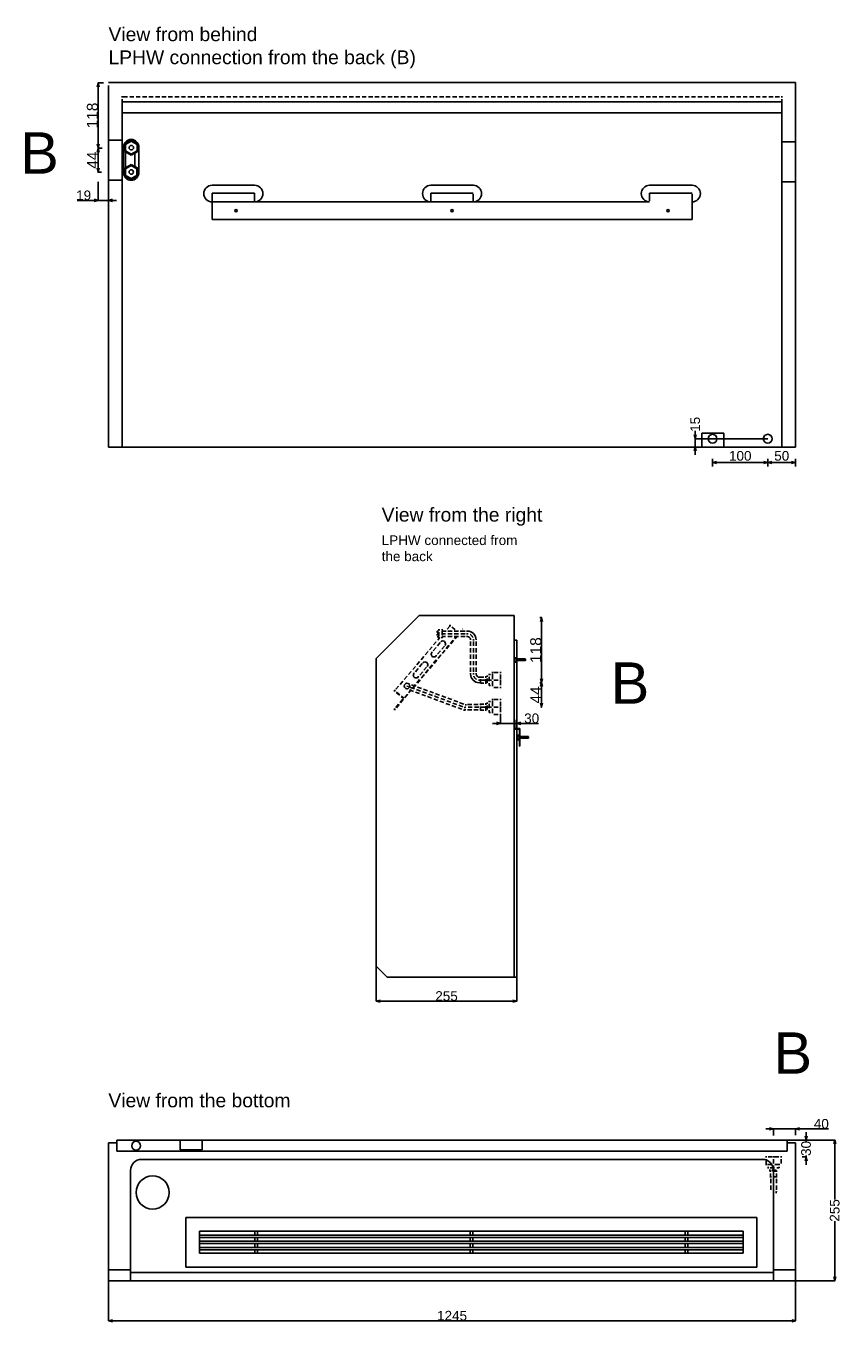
# Model space of a CAD drawing. Extents: x -655 to 3472, y -625 to 2146.
# Tile 4 of 4: x 1995 to 3472, y -625 to 1723. Entities that reach past the tile are written whole.
import ezdxf

# ---------------------------------------------------------------- set-up
doc = ezdxf.new("R2010")
doc.units = 0
doc.header["$MEASUREMENT"] = 0
for name, pattern in [('Achse', [11.5, 0, -4, 7.5, 0]), ('Hidden Line', [19.5611, 14.1111, -5.45]), ('Čerchovaná', [215, 100, -50, 15, -50])]:
    doc.linetypes.add(name, pattern=pattern)
for name, color, linetype in [('Desky', 7, 'Continuous'), ('Kóty délkové', 7, 'Continuous'), ('Nábytek a zařízení', 7, 'Continuous'), ('Oblouky a kružnice', 7, 'Continuous'), ('Střechy', 7, 'Continuous'), ('Textové bloky', 7, 'Continuous'), ('Zdi', 7, 'Continuous'), ('Čáry', 7, 'Continuous')]:
    doc.layers.add(name, color=color, linetype=linetype)
doc.styles.add('GENERATED_STYLE_1', font='ARIAL.ttf')
doc.dimstyles.new('Dimstyle_300', dxfattribs={"dimtxt": 17.5, "dimasz": 7.125, "dimexe": 0.18, "dimexo": 0, "dimgap": 0.09, "dimtad": 1, "dimdec": 0, "dimzin": 0, "dimdsep": 46, "dimtxsty": 'GENERATED_STYLE_1', "dimblk": 'ARROWHEAD_3', "dimblk1": 'ARROWHEAD_3', "dimblk2": 'ARROWHEAD_3', "dimcen": 0.09, "dimclrd": 7, "dimclre": 7, "dimclrt": 7, "dimazin": 0, "dimtfac": 1, "dimtdec": 4, "dimtmove": 0, "dimatfit": 0, "dimfxl": 1, "dimtolj": 1, "dimtzin": 0, "dimarcsym": 0})
doc.dimstyles.new('Dimstyle_32D', dxfattribs={"dimtxt": 17.5, "dimasz": 7.125, "dimexe": 0.18, "dimexo": 0, "dimgap": 0.09, "dimtad": 1, "dimdec": 0, "dimzin": 0, "dimdsep": 46, "dimtxsty": 'GENERATED_STYLE_1', "dimblk": 'ARROWHEAD_3', "dimblk1": 'ARROWHEAD_3', "dimblk2": 'ARROWHEAD_3', "dimcen": 0.09, "dimclrd": 7, "dimclre": 7, "dimclrt": 7, "dimazin": 0, "dimtfac": 1, "dimtdec": 4, "dimtmove": 0, "dimatfit": 0, "dimfxl": 1, "dimtolj": 1, "dimtzin": 0, "dimarcsym": 0})
doc.dimstyles.new('Peter', dxfattribs={"dimtxt": 20, "dimasz": 7.125, "dimexe": 0.18, "dimexo": 0, "dimgap": 0.09, "dimtad": 1, "dimdec": 0, "dimzin": 0, "dimdsep": 46, "dimtxsty": 'GENERATED_STYLE_1', "dimblk": 'ARROWHEAD_3', "dimblk1": 'ARROWHEAD_3', "dimblk2": 'ARROWHEAD_3', "dimcen": 0.09, "dimclrd": 7, "dimclre": 7, "dimclrt": 7, "dimazin": 0, "dimtfac": 1, "dimtdec": 4, "dimtmove": 0, "dimatfit": 0, "dimfxl": 1, "dimtolj": 1, "dimtzin": 0, "dimarcsym": 0})

# ---------------------------------------------------------------- blocks, each defined once
blk = doc.blocks.new('ARROWHEAD_3')
at = {"color": 0, "linetype": 'Continuous'}
blk.add_line((0, 0), (-1, 0), dxfattribs=at)
blk.add_lwpolyline([(-1, 0.2679), (0, 0), (-1, -0.2679)], dxfattribs=at)
blk = doc.blocks.new('*D93')
at = {"layer": 'Defpoints', "color": 0}
for p in [(2126, 1440.5), (2145, 1440.5), (2126, 1406.7)]:
    blk.add_point(p, dxfattribs=at)
at = {"layer": 'Kóty délkové', "color": 7, "linetype": 'Continuous', "lineweight": -2}
for p, q in [((2126, 1440.5), (2126, 1406.5)), ((2145, 1440.5), (2145, 1406.5)), ((2126, 1406.7), (2088.1, 1406.7)), ((2145, 1406.7), (2126, 1406.7)), ((2145, 1406.7), (2159.2, 1406.7))]:
    blk.add_line(p, q, dxfattribs=at)
at = {"layer": 'Kóty délkové', "color": 7, "lineweight": -2, "xscale": 7.124999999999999, "yscale": 7.124999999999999, "zscale": 7.124999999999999}
blk.add_blockref('ARROWHEAD_3', (2126, 1406.7), dxfattribs=at)
at = {"layer": 'Kóty délkové', "color": 7, "lineweight": -2, "xscale": 7.124999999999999, "yscale": 7.124999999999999, "zscale": 7.124999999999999, "rotation": 180}
blk.add_blockref('ARROWHEAD_3', (2145, 1406.7), dxfattribs=at)
at = {"layer": 'Kóty délkové', "color": 7, "linetype": 'Continuous', "insert": (2099.9, 1415.7), "char_height": 17.5, "attachment_point": 5, "style": 'GENERATED_STYLE_1'}
blk.add_mtext('\\A1;19', dxfattribs=at)
blk = doc.blocks.new('*D94')
at = {"layer": 'Defpoints', "color": 0}
for p in [(3208.1, 975), (3339.5, 975), (3390, 960)]:
    blk.add_point(p, dxfattribs=at)
at = {"layer": 'Kóty délkové', "color": 7, "linetype": 'Continuous', "lineweight": -2}
for p, q in [((3208.1, 982.1), (3208.1, 989.2)), ((3339.5, 975), (3207.9, 975)), ((3208.1, 960), (3208.1, 975)), ((3390, 960), (3207.9, 960)), ((3208.1, 960), (3208.1, 945.7))]:
    blk.add_line(p, q, dxfattribs=at)
at = {"layer": 'Kóty délkové', "color": 7, "lineweight": -2, "xscale": 7.124999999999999, "yscale": 7.124999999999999, "zscale": 7.124999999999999}
for p, rotation in [((3208.1, 975), 270), ((3208.1, 960), 90)]:
    blk.add_blockref('ARROWHEAD_3', p, dxfattribs=dict(at, rotation=rotation))
at = {"layer": 'Kóty délkové', "color": 7, "linetype": 'Continuous', "insert": (3208.1, 1001.1), "char_height": 17.5, "attachment_point": 5, "rotation": 90, "style": 'GENERATED_STYLE_1'}
blk.add_mtext('\\A1;15', dxfattribs=at)
blk = doc.blocks.new('*D9')
at = {"layer": 'Kóty délkové', "color": 7, "linetype": 'Continuous'}
for p, q in [((3552.2, 22344.2), (3545, 22346.1)), ((3552.2, 22351.2), (3552.2, 22337.2)), ((3552.2, 22344.2), (3559.5, 22346.1)), ((3602.7, 22344.2), (3595.4, 22346.1)), ((3602.7, 22351.2), (3602.7, 22337.2)), ((3552.2, 22344.2), (3452.2, 22344.2)), ((3552.2, 22344.2), (3545, 22342.3)), ((3602.7, 22344.2), (3552.2, 22344.2)), ((3552.2, 22344.2), (3559.5, 22342.3)), ((3602.7, 22344.2), (3595.4, 22342.3))]:
    blk.add_line(p, q, dxfattribs=at)
at = {"layer": 'Kóty délkové', "color": 7, "style": 'GENERATED_STYLE_1', "oblique": 0}
blk.add_text('50', height=17.5, dxfattribs=at).set_placement((3564, 22347.7))
blk = doc.blocks.new('*D10')
at = {"layer": 'Kóty délkové', "color": 7, "linetype": 'Continuous'}
for p, q in [((3452.2, 22351.2), (3452.2, 22337.2)), ((3452.2, 22344.2), (3459.5, 22346.1)), ((3552.2, 22344.2), (3545, 22346.1)), ((3552.2, 22344.2), (3452.2, 22344.2)), ((3452.2, 22344.2), (3459.5, 22342.3)), ((3552.2, 22344.2), (3545, 22342.3))]:
    blk.add_line(p, q, dxfattribs=at)
at = {"layer": 'Kóty délkové', "color": 7, "style": 'GENERATED_STYLE_1', "oblique": 0}
blk.add_text('100', height=17.5, dxfattribs=at).set_placement((3482, 22347.7))
blk = doc.blocks.new('*D132')
at = {"layer": 'Defpoints', "color": 0}
for p in [(2630, 20), (2885, 0), (2630, -43.3)]:
    blk.add_point(p, dxfattribs=at)
at = {"layer": 'Kóty délkové', "color": 7, "linetype": 'Continuous', "lineweight": -2}
for p, q in [((2630, 20), (2630, -43.5)), ((2885, 0), (2885, -43.5)), ((2877.9, -43.3), (2637.1, -43.3))]:
    blk.add_line(p, q, dxfattribs=at)
at = {"layer": 'Kóty délkové', "color": 7, "lineweight": -2, "xscale": 7.124999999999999, "yscale": 7.124999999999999, "zscale": 7.124999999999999}
for p, rotation in [((2630, -43.3), 179.9999999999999), ((2885, -43.3), 359.9999999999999)]:
    blk.add_blockref('ARROWHEAD_3', p, dxfattribs=dict(at, rotation=rotation))
at = {"layer": 'Kóty délkové', "color": 7, "linetype": 'Continuous', "insert": (2757.5, -34.3), "char_height": 17.5, "attachment_point": 5, "style": 'GENERATED_STYLE_1'}
blk.add_mtext('\\A1;255', dxfattribs=at)
blk = doc.blocks.new('*D133')
at = {"layer": 'Defpoints', "color": 0}
for p in [(2885, 610), (2855, 474.5), (2855, 459.6)]:
    blk.add_point(p, dxfattribs=at)
at = {"layer": 'Kóty délkové', "color": 7, "linetype": 'Continuous', "lineweight": -2}
for p, q in [((2885, 610), (2885, 459.4)), ((2855, 474.5), (2855, 459.4)), ((2855, 459.6), (2840.8, 459.6)), ((2885, 459.6), (2855, 459.6)), ((2885, 459.6), (2924.4, 459.6)), ((2885, 459.6), (2899.2, 459.6))]:
    blk.add_line(p, q, dxfattribs=at)
at = {"layer": 'Kóty délkové', "color": 7, "lineweight": -2, "xscale": 7.124999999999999, "yscale": 7.124999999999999, "zscale": 7.124999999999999}
blk.add_blockref('ARROWHEAD_3', (2855, 459.6), dxfattribs=at)
at = {"layer": 'Kóty délkové', "color": 7, "lineweight": -2, "xscale": 7.124999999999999, "yscale": 7.124999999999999, "zscale": 7.124999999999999, "rotation": 180}
blk.add_blockref('ARROWHEAD_3', (2885, 459.6), dxfattribs=at)
at = {"layer": 'Kóty délkové', "color": 7, "linetype": 'Continuous', "insert": (2911.8, 468.6), "char_height": 17.5, "attachment_point": 5, "style": 'GENERATED_STYLE_1'}
blk.add_mtext('\\A1;30', dxfattribs=at)
blk = doc.blocks.new('*D136')
at = {"color": 7, "linetype": 'Continuous', "lineweight": -2}
for p, q in [((2926.8, 651.2), (2929.8, 651.2)), ((2929.6, 540.3), (2929.6, 644.1)), ((2926.8, 533.2), (2929.8, 533.2))]:
    blk.add_line(p, q, dxfattribs=at)
at = {"layer": 'Defpoints', "color": 0}
for p in [(2926.8, 651.2), (2929.6, 651.2), (2926.8, 533.2)]:
    blk.add_point(p, dxfattribs=at)
at = {"color": 7, "lineweight": -2, "xscale": 7.124999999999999, "yscale": 7.124999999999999, "zscale": 7.124999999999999}
for p, rotation in [((2929.6, 651.2), 90), ((2929.6, 533.2), 270)]:
    blk.add_blockref('ARROWHEAD_3', p, dxfattribs=dict(at, rotation=rotation))
at = {"color": 7, "linetype": 'Continuous', "lineweight": 0, "insert": (2919.3, 592.2), "char_height": 20, "attachment_point": 5, "rotation": 90, "style": 'GENERATED_STYLE_1'}
blk.add_mtext('\\A1;118', dxfattribs=at)
blk = doc.blocks.new('*D137')
at = {"color": 7, "linetype": 'Continuous', "lineweight": -2}
for p, q in [((2926.8, 533.2), (2929.8, 533.2)), ((2929.6, 496.1), (2929.6, 526.1)), ((2928.3, 489), (2929.8, 489))]:
    blk.add_line(p, q, dxfattribs=at)
at = {"layer": 'Defpoints', "color": 0}
for p in [(2926.8, 533.2), (2929.6, 533.2), (2928.3, 489)]:
    blk.add_point(p, dxfattribs=at)
at = {"color": 7, "lineweight": -2, "xscale": 7.124999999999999, "yscale": 7.124999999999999, "zscale": 7.124999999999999}
for p, rotation in [((2929.6, 533.2), 90), ((2929.6, 489), 270)]:
    blk.add_blockref('ARROWHEAD_3', p, dxfattribs=dict(at, rotation=rotation))
at = {"color": 7, "linetype": 'Continuous', "lineweight": 0, "insert": (2919.5, 511.1), "char_height": 20, "attachment_point": 5, "rotation": 90, "style": 'GENERATED_STYLE_1'}
blk.add_mtext('\\A1;44', dxfattribs=at)
blk = doc.blocks.new('*D169')
at = {"color": 7, "linetype": 'Continuous', "lineweight": -2}
for p, q in [((2136.2, 1619.5), (2126.1, 1619.5)), ((2126.2, 1508.4), (2126.2, 1612.3)), ((2133.3, 1501.3), (2126.1, 1501.3))]:
    blk.add_line(p, q, dxfattribs=at)
at = {"layer": 'Defpoints', "color": 0}
for p in [(2126.2, 1619.5), (2136.2, 1619.5), (2133.3, 1501.3)]:
    blk.add_point(p, dxfattribs=at)
at = {"color": 7, "lineweight": -2, "xscale": 7.124999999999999, "yscale": 7.124999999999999, "zscale": 7.124999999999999}
for p, rotation in [((2126.2, 1619.5), 90), ((2126.2, 1501.3), 270)]:
    blk.add_blockref('ARROWHEAD_3', p, dxfattribs=dict(at, rotation=rotation))
at = {"color": 7, "linetype": 'Continuous', "lineweight": 0, "insert": (2115.9, 1560.4), "char_height": 20, "attachment_point": 5, "rotation": 90, "style": 'GENERATED_STYLE_1'}
blk.add_mtext('\\A1;118', dxfattribs=at)
blk = doc.blocks.new('*D170')
at = {"color": 7, "linetype": 'Continuous', "lineweight": -2}
for p, q in [((2126.4, 1501.4), (2126.1, 1501.4)), ((2126.2, 1464.8), (2126.2, 1494.3)), ((2132.2, 1457.6), (2126.1, 1457.6))]:
    blk.add_line(p, q, dxfattribs=at)
at = {"layer": 'Defpoints', "color": 0}
for p in [(2126.2, 1501.4), (2126.4, 1501.4), (2132.2, 1457.6)]:
    blk.add_point(p, dxfattribs=at)
at = {"color": 7, "lineweight": -2, "xscale": 7.124999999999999, "yscale": 7.124999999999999, "zscale": 7.124999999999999}
for p, rotation in [((2126.2, 1501.4), 90), ((2126.2, 1457.6), 270)]:
    blk.add_blockref('ARROWHEAD_3', p, dxfattribs=dict(at, rotation=rotation))
at = {"color": 7, "linetype": 'Continuous', "lineweight": 0, "insert": (2116.2, 1479.5), "char_height": 20, "attachment_point": 5, "rotation": 90, "style": 'GENERATED_STYLE_1'}
blk.add_mtext('\\A1;44', dxfattribs=at)
blk = doc.blocks.new('*D178')
at = {"layer": 'Defpoints', "color": 0}
for p in [(2145, -550), (3390, -550), (3390, -622.2)]:
    blk.add_point(p, dxfattribs=at)
at = {"layer": 'Kóty délkové', "color": 7, "linetype": 'Continuous', "lineweight": -2}
for p, q in [((2145, -550), (2145, -622.4)), ((3390, -550), (3390, -622.4)), ((2152.1, -622.2), (3382.9, -622.2))]:
    blk.add_line(p, q, dxfattribs=at)
at = {"layer": 'Kóty délkové', "color": 7, "lineweight": -2, "xscale": 7.124999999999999, "yscale": 7.124999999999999, "zscale": 7.124999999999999, "rotation": 180}
blk.add_blockref('ARROWHEAD_3', (2145, -622.2), dxfattribs=at)
at = {"layer": 'Kóty délkové', "color": 7, "lineweight": -2, "xscale": 7.124999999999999, "yscale": 7.124999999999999, "zscale": 7.124999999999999}
blk.add_blockref('ARROWHEAD_3', (3390, -622.2), dxfattribs=at)
at = {"layer": 'Kóty délkové', "color": 7, "linetype": 'Continuous', "insert": (2767.5, -613.2), "char_height": 17.5, "attachment_point": 5, "style": 'GENERATED_STYLE_1'}
blk.add_mtext('\\A1;1245', dxfattribs=at)
blk = doc.blocks.new('*D179')
at = {"layer": 'Defpoints', "color": 0}
for p in [(3375, -295), (3460.9, -295), (3390, -550)]:
    blk.add_point(p, dxfattribs=at)
at = {"layer": 'Kóty délkové', "color": 7, "linetype": 'Continuous', "lineweight": -2}
for p, q in [((3375, -295), (3461.1, -295)), ((3460.9, -302.1), (3460.9, -402.9)), ((3460.9, -542.9), (3460.9, -442.1)), ((3390, -550), (3461.1, -550))]:
    blk.add_line(p, q, dxfattribs=at)
at = {"layer": 'Kóty délkové', "color": 7, "lineweight": -2, "xscale": 7.124999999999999, "yscale": 7.124999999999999, "zscale": 7.124999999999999}
for p, rotation in [((3460.9, -295), 90), ((3460.9, -550), 270)]:
    blk.add_blockref('ARROWHEAD_3', p, dxfattribs=dict(at, rotation=rotation))
at = {"layer": 'Kóty délkové', "color": 7, "linetype": 'Continuous', "insert": (3460.9, -422.5), "char_height": 17.5, "attachment_point": 5, "rotation": 90, "style": 'GENERATED_STYLE_1'}
blk.add_mtext('\\A1;255', dxfattribs=at)
blk = doc.blocks.new('*D181')
at = {"layer": 'Defpoints', "color": 0}
for p in [(3375, -295), (3409, -295), (3401.8, -325.4)]:
    blk.add_point(p, dxfattribs=at)
at = {"layer": 'Kóty délkové', "color": 7, "linetype": 'Continuous', "lineweight": -2}
for p, q in [((3409, -295), (3409, -280.8)), ((3375, -295), (3409.2, -295)), ((3409, -295), (3409, -297.6)), ((3401.8, -325.4), (3409.2, -325.4)), ((3409, -325.4), (3409, -322.8)), ((3409, -325.4), (3409, -339.6))]:
    blk.add_line(p, q, dxfattribs=at)
at = {"layer": 'Kóty délkové', "color": 7, "lineweight": -2, "xscale": 7.124999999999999, "yscale": 7.124999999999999, "zscale": 7.124999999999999}
for p, rotation in [((3409, -295), 270), ((3409, -325.4), 90)]:
    blk.add_blockref('ARROWHEAD_3', p, dxfattribs=dict(at, rotation=rotation))
at = {"layer": 'Kóty délkové', "color": 7, "linetype": 'Continuous', "insert": (3409, -310.2), "char_height": 17.5, "attachment_point": 5, "rotation": 90, "style": 'GENERATED_STYLE_1'}
blk.add_mtext('\\A1;30', dxfattribs=at)
blk = doc.blocks.new('*D183')
at = {"layer": 'Defpoints', "color": 0}
for p in [(3350.1, -274.8), (3350.1, -286.8), (3390, -286)]:
    blk.add_point(p, dxfattribs=at)
at = {"layer": 'Kóty délkové', "color": 7, "linetype": 'Continuous', "lineweight": -2}
for p, q in [((3350.1, -274.8), (3335.8, -274.8)), ((3350.1, -286.8), (3350.1, -274.6)), ((3390, -274.8), (3350.1, -274.8)), ((3390, -286), (3390, -274.6)), ((3390, -274.8), (3449.5, -274.8)), ((3390, -274.8), (3404.3, -274.8))]:
    blk.add_line(p, q, dxfattribs=at)
at = {"layer": 'Kóty délkové', "color": 7, "lineweight": -2, "xscale": 7.124999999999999, "yscale": 7.124999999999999, "zscale": 7.124999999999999}
blk.add_blockref('ARROWHEAD_3', (3350.1, -274.8), dxfattribs=at)
at = {"layer": 'Kóty délkové', "color": 7, "lineweight": -2, "xscale": 7.124999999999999, "yscale": 7.124999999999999, "zscale": 7.124999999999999, "rotation": 180}
blk.add_blockref('ARROWHEAD_3', (3390, -274.8), dxfattribs=at)
at = {"layer": 'Kóty délkové', "color": 7, "linetype": 'Continuous', "insert": (3436.6, -265.7), "char_height": 17.5, "attachment_point": 5, "style": 'GENERATED_STYLE_1'}
blk.add_mtext('\\A1;40', dxfattribs=at)
blk = doc.blocks.new('DIM_18', base_point=(3552.2, 22344.2))
at = {"layer": 'Kóty délkové', "color": 7, "linetype": 'Continuous'}
dim = blk.add_linear_dim(base=(3552.2136, 22344.1963), p1=(3602.6884, 22372.4036), p2=(3552.2136, 22387.4036), angle=180, dimstyle='Dimstyle_32D', dxfattribs=at)
dim.commit()
dim.dimension.update_dxf_attribs({"geometry": '*D9', "text_midpoint": (3570.701, 22356.4463)})
dim = blk.add_aligned_dim(p1=(3552.2, 22387.4), p2=(3452.2, 22387.4), distance=43.2, dimstyle='Dimstyle_32D', dxfattribs=at)
dim.commit()
dim.dimension.update_dxf_attribs({"geometry": '*D10', "text_midpoint": (3488.7, 22356.4)})

msp = doc.modelspace()

# ---------------------------------------------------------------- linework, layer by layer
at = {"layer": 'Desky', "color": 7, "linetype": 'Achse'}
msp.add_line((3365, 1594), (2170, 1594), dxfattribs=at)
at = {"layer": 'Desky', "color": 7, "linetype": 'Continuous'}
for p, q in [((3365, 1585), (2170, 1585)), ((3365, 1565), (2170, 1565)), ((2145, 975), (2145, 980)), ((3390, 975), (3390, 980))]:
    msp.add_line(p, q, dxfattribs=at)
at = {"layer": 'Nábytek a zařízení', "color": 7, "linetype": 'Continuous'}
for p, q in [((3215.4, 960), (3215, 960)), ((3216.5, 960), (3215.4, 960)), ((3218.4, 960), (3216.5, 960)), ((3220.9, 960), (3218.4, 960)), ((3223.9, 960), (3220.9, 960)), ((3227.5, 960), (3223.9, 960)), ((3231.5, 960), (3227.5, 960)), ((3235.7, 960), (3231.5, 960)), ((3240, 960), (3235.7, 960)), ((3244.3, 960), (3240, 960)), ((3248.6, 960), (3244.3, 960)), ((3252.5, 960), (3248.6, 960)), ((3256.1, 960), (3252.5, 960)), ((3259.2, 960), (3256.1, 960)), ((3261.7, 960), (3259.2, 960)), ((3263.5, 960), (3261.7, 960)), ((3264.6, 960), (3263.5, 960)), ((3265, 960), (3264.6, 960))]:
    msp.add_line(p, q, dxfattribs=at)
at = {"layer": 'Oblouky a kružnice', "color": 1, "linetype": 'Continuous'}
for centre, radius in [((2186.3, 1502.1), 4), ((2186.2, 1458), 4), ((2685.8, 527.2), 5)]:
    msp.add_circle(centre, radius, dxfattribs=at)
at = {"layer": 'Oblouky a kružnice', "color": 7, "linetype": 'Continuous'}
for centre, radius in [((2376.2, 1388), 2), ((2767.5, 1388), 2), ((3158.9, 1388), 2), ((3239.5, 975), 8), ((3339.5, 975), 8), ((2195, -305.3), 8), ((2225, -390), 30)]:
    msp.add_circle(centre, radius, dxfattribs=at)
for centre, radius, start, end in [((2186, 1503), 14, 0, 180), ((2186, 1457), 14, 180, 0), ((2332.7, 1419), 15, 90, 270), ((2409.7, 1419), 15, 270, 90), ((2729, 1419), 15, 90, 270), ((2806, 1419), 15, 270, 90), ((3125.4, 1419), 15, 90, 270), ((3202.4, 1419), 15, 270, 90), ((2205, -350), 20, 90, 180), ((3330, -349.9), 20, 0, 90), ((3330, -350), 20, 0, 90)]:
    msp.add_arc(centre, radius, start, end, dxfattribs=at)
at = {"layer": 'Oblouky a kružnice', "color": 1, "linetype": 'Continuous'}
for centre, radius, start, end in [((2795.1, 610.8), 16, 0, 90), ((2795.1, 610.8), 6, 0, 90), ((2734.7, 584.8), 5, 139.5494, 321.4774), ((2750.9, 603.9), 5, 321.7648, 139.5836), ((2718.5, 565.8), 5, 321.7648, 139.5836), ((2702.3, 546.8), 5, 139.5494, 321.4774), ((2817.1, 549), 16, 180, 270), ((2817.1, 549), 6, 180, 270), ((2792.7, 494), 10, 249.7053, 269.6035), ((3345.1, -387.7), 10, 339.7053, 359.6035)]:
    msp.add_arc(centre, radius, start, end, dxfattribs=at)
at = {"layer": 'Oblouky a kružnice', "color": 1, "linetype": 'Achse'}
for centre, start, end in [((2795.1, 610.8), 0, 90), ((2817.1, 549), 180, 270)]:
    msp.add_arc(centre, 11, start, end, dxfattribs=at)
at = {"layer": 'Střechy', "color": 7, "linetype": 'Continuous'}
for p, q in [((2145, 1620), (3390, 1620)), ((3390, 1620), (3390, 1535)), ((2145, 1527.9), (2145, 1535)), ((3390, 1527.9), (3390, 1535)), ((3390, 1527.9), (3390, 1535))]:
    msp.add_line(p, q, dxfattribs=at)
at = {"layer": 'Zdi', "color": 7, "linetype": 'Continuous'}
for p, q in [((2145, 1040), (2145, 1615)), ((2170, 960), (2170, 1585)), ((3365, 1585), (3365, 960)), ((2635, 1565), (3365, 1565)), ((2145, 980), (2145, 1527.9)), ((3390, 1535), (3390, 1040)), ((3390, 980), (3390, 1527.9)), ((2145, 975), (2145, 1035)), ((3390, 1035), (3390, 975)), ((2145, 975), (2145, 960)), ((3390, 975), (3390, 960)), ((2170, 960), (2145, 960)), ((3215, 960), (2170, 960)), ((3365, 960), (3265, 960)), ((3390, 960), (3365, 960))]:
    msp.add_line(p, q, dxfattribs=at)
at = {"layer": 'Čáry', "color": 7, "linetype": 'Achse'}
for p, q in [((2170, 1594), (2170, 1585)), ((3365, 1594), (3365, 1585))]:
    msp.add_line(p, q, dxfattribs=at)
at = {"layer": 'Čáry', "color": 7, "linetype": 'Continuous'}
for p, q in [((2170, 1515.5), (2145, 1515.5)), ((2172, 1457), (2172, 1503)), ((2200, 1457), (2200, 1503)), ((3365, 1512.5), (3390, 1512.5)), ((2175.9, 1494.6), (2175.9, 1464.6)), ((2192.8, 1466.9), (2192.8, 1492.4)), ((2170, 1443.5), (2145, 1443.5)), ((2332.7, 1434), (2409.8, 1434)), ((2729, 1434), (2806.1, 1434)), ((3125.4, 1434), (3202.5, 1434)), ((3365, 1440.5), (3390, 1440.5)), ((2332.7, 1420), (2409.7, 1420)), ((2332.7, 1372), (2332.7, 1420)), ((2806, 1420), (2729, 1420)), ((3202.4, 1420), (3125.4, 1420)), ((3125.4, 1404), (2332.7, 1404)), ((3202.4, 1372), (3202.4, 1404)), ((3202.4, 1372), (2332.7, 1372)), ((3220, 960), (3220, 985)), ((3260, 985), (3220, 985)), ((3260, 960), (3260, 985)), ((2630, 577.2), (2707.8, 655)), ((2880, 655), (2707.8, 655)), ((2880, 0), (2880, 655)), ((2885, 610), (2880, 610)), ((2885, 0), (2885, 610)), ((2630, 20), (2630, 577.2)), ((2880, 578.5), (2884, 578.5)), ((2880, 570.5), (2880, 578.5)), ((2880, 576.5), (2884, 576.5)), ((2880, 572.5), (2884, 572.5)), ((2880, 570.5), (2884, 570.5)), ((2884, 570.5), (2884, 578.5)), ((2884, 576.5), (2900.1, 576.5)), ((2884, 573.5), (2900.1, 573.5)), ((2900.1, 576.5), (2901, 575)), ((2900.1, 573.5), (2901, 575)), ((2880.5, 449), (2880.5, 466)), ((2881.5, 466), (2880.5, 466)), ((2880.5, 449), (2889.5, 449)), ((2881.5, 450), (2881.5, 466)), ((2881.5, 450), (2890.5, 450)), ((2889.5, 418), (2889.5, 449)), ((2890.5, 418), (2890.5, 450)), ((2885.5, 438), (2889.5, 438)), ((2885.5, 430), (2885.5, 438)), ((2885.5, 436), (2889.5, 436)), ((2885.5, 432), (2889.5, 432)), ((2885.5, 430), (2889.5, 430)), ((2889.5, 436), (2905.7, 436)), ((2889.5, 433), (2905.7, 433)), ((2905.7, 436), (2906.5, 434.5)), ((2905.7, 433), (2906.5, 434.5)), ((2890.5, 418), (2889.5, 418)), ((2650, 0), (2630, 20)), ((2885, 0), (2650, 0)), ((2145, -300), (2145, -550)), ((2145, -300), (2160, -300)), ((2160, -295), (2160, -315)), ((3274.4, -295), (2160, -295)), ((2275, -312.7), (2275, -295)), ((2315, -312.7), (2315, -295)), ((3375, -295), (3274.4, -295)), ((3375, -295), (3375, -315)), ((3390, -300), (3375, -300)), ((3390, -300), (3390, -550)), ((2160, -315), (3274.4, -315)), ((2295, -312.7), (2275, -312.7)), ((2295, -312.7), (2315, -312.7)), ((3274.4, -315), (3375, -315)), ((2185, -350), (2185, -550)), ((2205, -330), (3274.4, -330)), ((3274.4, -330), (3330, -330)), ((3350, -350), (3350, -550)), ((2285, -525), (2285, -435)), ((2285, -435), (3274.4, -435)), ((3274.4, -435), (3320, -435)), ((3320, -525), (3320, -435)), ((2310, -500), (2310, -460)), ((2310, -460), (3295, -460)), ((2310, -467.2), (3274.4, -467.2)), ((2410, -467.2), (2410, -460)), ((2415, -467.2), (2415, -460)), ((2800.3, -467.2), (2800.3, -460)), ((2805.3, -467.2), (2805.3, -460)), ((3190, -467.2), (3190, -460)), ((3195, -467.2), (3195, -460)), ((3274.4, -467.2), (3295, -467.2)), ((3295, -500), (3295, -460)), ((2310, -471.2), (3274.4, -471.2)), ((2310, -478.4), (3274.4, -478.4)), ((2310, -482.4), (3274.4, -482.4)), ((2310, -489.8), (3274.4, -489.8)), ((2410, -478.4), (2410, -471.2)), ((2410, -489.8), (2410, -482.4)), ((2415, -478.4), (2415, -471.2)), ((2415, -489.8), (2415, -482.4)), ((2800.3, -478.4), (2800.3, -471.2)), ((2800.3, -489.8), (2800.3, -482.4)), ((2805.3, -478.4), (2805.3, -471.2)), ((2805.3, -489.8), (2805.3, -482.4)), ((3190, -478.4), (3190, -471.2)), ((3190, -489.8), (3190, -482.4)), ((3195, -478.4), (3195, -471.2)), ((3195, -489.8), (3195, -482.4)), ((3274.4, -471.2), (3295, -471.2)), ((3274.4, -478.4), (3295, -478.4)), ((3274.4, -482.4), (3295, -482.4)), ((3274.4, -489.8), (3295, -489.8)), ((2310, -493.8), (3274.4, -493.8)), ((2310, -500), (3274.4, -500)), ((2410, -500), (2410, -493.8)), ((2415, -500), (2415, -493.8)), ((2800.3, -500), (2800.3, -493.8)), ((2805.3, -500), (2805.3, -493.8)), ((3190, -500), (3190, -493.8)), ((3195, -500), (3195, -493.8)), ((3274.4, -493.8), (3295, -493.8)), ((3274.4, -500), (3295, -500)), ((2145, -530), (2185, -530)), ((3274.4, -535), (2185, -535)), ((2285, -525), (3274.4, -525)), ((3274.4, -525), (3320, -525)), ((3350, -535), (3274.4, -535)), ((3350, -530), (3390, -530)), ((2145, -550), (3274.4, -550)), ((3274.4, -550), (3390, -550))]:
    msp.add_line(p, q, dxfattribs=at)
at = {"layer": 'Čáry', "color": 1, "linetype": 'Continuous'}
for p, q in [((2174.6, 1508.9), (2186.3, 1515.6)), ((2174.6, 1495.4), (2174.6, 1508.9)), ((2186.3, 1514.1), (2175.9, 1508.1)), ((2175.9, 1508.1), (2175.9, 1496.1)), ((2186.3, 1515.6), (2198, 1508.9)), ((2196.7, 1508.1), (2186.3, 1514.1)), ((2196.7, 1496.1), (2196.7, 1508.1)), ((2198, 1508.9), (2198, 1495.4)), ((2186.3, 1488.6), (2174.6, 1495.4)), ((2175.9, 1496.1), (2186.3, 1490.1)), ((2186.3, 1490.1), (2196.7, 1496.1)), ((2198, 1495.4), (2186.3, 1488.6)), ((2174.5, 1464.8), (2186.2, 1471.5)), ((2174.5, 1451.3), (2174.5, 1464.8)), ((2186.2, 1470), (2175.8, 1464)), ((2175.8, 1464), (2175.8, 1452)), ((2186.2, 1471.5), (2197.9, 1464.8)), ((2196.6, 1464), (2186.2, 1470)), ((2196.6, 1452), (2196.6, 1464)), ((2197.9, 1464.8), (2197.9, 1451.3)), ((2186.2, 1444.5), (2174.5, 1451.3)), ((2175.8, 1452), (2186.2, 1446)), ((2186.2, 1446), (2196.6, 1452)), ((2197.9, 1451.3), (2186.2, 1444.5))]:
    msp.add_line(p, q, dxfattribs=at)
at = {"layer": 'Čáry', "color": 7, "linetype": 'Hidden Line'}
for p, q in [((2409.7, 1420), (2409.7, 1404)), ((2729, 1420), (2729, 1404)), ((2806, 1404), (2806, 1420)), ((3125.4, 1420), (3125.4, 1404)), ((3202.4, 1404), (3202.4, 1420))]:
    msp.add_line(p, q, dxfattribs=at)
at = {"layer": 'Čáry', "color": 1, "linetype": 'Achse'}
for p, q in [((2755.7, 626.8), (2764.3, 636.9)), ((2763.7, 636.2), (2774.7, 626.8)), ((2764.3, 636.9), (2776.3, 626.8)), ((2663.2, 485.4), (2775.1, 616.8)), ((2663.2, 518.2), (2745.5, 614.9)), ((2664, 484.8), (2776.4, 616.8)), ((2741.5, 625.2), (2740.3, 625.2)), ((2740.3, 625.2), (2740.3, 618.4)), ((2795.1, 621.8), (2740.3, 621.8)), ((2740.3, 618.4), (2741.5, 618.4)), ((2741.5, 616.1), (2741.5, 627.6)), ((2741.5, 627.6), (2743.6, 627.6)), ((2743.6, 616.1), (2741.5, 616.1)), ((2749.4, 628.8), (2743.6, 628.8)), ((2743.6, 628.8), (2743.6, 614.9)), ((2743.6, 614.9), (2749.4, 614.9)), ((2749.4, 614.9), (2749.4, 628.8)), ((2795.1, 626.8), (2749.4, 626.8)), ((2795.1, 616.8), (2749.4, 616.8)), ((2783.6, 626.8), (2787.1, 630.9)), ((2784.9, 626.8), (2787.9, 630.3)), ((2787.9, 630.3), (2787.1, 630.9)), ((2801.1, 549), (2801.1, 610.8)), ((2806.1, 549), (2806.1, 610.8)), ((2811.1, 549), (2811.1, 610.8)), ((2730.9, 588.1), (2747.1, 607.1)), ((2738.6, 581.7), (2754.8, 600.8)), ((2698.5, 550), (2714.7, 569)), ((2706.2, 543.6), (2722.4, 562.7)), ((2819, 543), (2817.1, 543)), ((2819, 543.5), (2819, 532.5)), ((2829, 543.5), (2819, 543.5)), ((2829, 544), (2829, 532)), ((2831, 544), (2829, 544)), ((2831, 545), (2831, 531)), ((2835, 545), (2831, 545)), ((2841, 548), (2835, 548)), ((2835, 548), (2835, 528)), ((2855, 551.5), (2841, 551.5)), ((2841, 551.5), (2841, 524.5)), ((2855, 524.5), (2855, 551.5)), ((2663.2, 518.2), (2679.4, 504.4)), ((2663.9, 519), (2680.1, 505.2)), ((2789.2, 483.6), (2684.1, 522.5)), ((2790.9, 488.3), (2685.8, 527.2)), ((2792.7, 493), (2687.5, 531.9)), ((2855, 538), (2817.1, 538)), ((2819, 533), (2817.1, 533)), ((2829, 532.5), (2819, 532.5)), ((2831, 532), (2829, 532)), ((2835, 531), (2831, 531)), ((2841, 528), (2835, 528)), ((2855, 524.5), (2841, 524.5)), ((2663, 495.9), (2662.2, 496.5)), ((2819, 494), (2792.7, 494)), ((2819, 494.5), (2819, 483.5)), ((2829, 494.5), (2819, 494.5)), ((2829, 495), (2829, 483)), ((2831, 495), (2829, 495)), ((2831, 496), (2831, 482)), ((2835, 496), (2831, 496)), ((2841, 499), (2835, 499)), ((2835, 499), (2835, 479)), ((2855, 502.5), (2841, 502.5)), ((2841, 502.5), (2841, 475.5)), ((2855, 475.5), (2855, 502.5)), ((2855, 489), (2791.7, 489)), ((2819, 484), (2792.6, 484)), ((2829, 483.5), (2819, 483.5)), ((2831, 483), (2829, 483)), ((2835, 482), (2831, 482)), ((2841, 479), (2835, 479)), ((2855, 475.5), (2841, 475.5)), ((3363.6, -325.4), (3336.6, -325.4)), ((3336.6, -325.4), (3336.6, -339.4)), ((3350.1, -325.4), (3350.1, -388.7)), ((3363.6, -325.4), (3363.6, -339.4)), ((3336.6, -339.4), (3363.6, -339.4)), ((3340.1, -339.4), (3340.1, -345.4)), ((3340.1, -345.4), (3360.1, -345.4)), ((3343.1, -345.4), (3343.1, -349.4)), ((3343.1, -349.4), (3357.1, -349.4)), ((3344.1, -349.4), (3344.1, -351.4)), ((3344.1, -351.4), (3356.1, -351.4)), ((3344.6, -351.4), (3344.6, -361.4)), ((3355.6, -351.4), (3355.6, -361.4)), ((3356.1, -349.4), (3356.1, -351.4)), ((3357.1, -345.4), (3357.1, -349.4)), ((3360.1, -339.4), (3360.1, -345.4)), ((3344.6, -361.4), (3355.6, -361.4)), ((3345.1, -361.4), (3345.1, -387.7)), ((3355.1, -361.4), (3355.1, -387.8))]:
    msp.add_line(p, q, dxfattribs=at)
at = {"layer": 'Čáry', "color": 7, "linetype": 'Čerchovaná'}
for p, q in [((2884, 576.1), (2900.4, 576.1)), ((2884, 573.9), (2900.4, 573.9)), ((2889.5, 435.6), (2905.9, 435.6)), ((2889.5, 433.4), (2905.9, 433.4))]:
    msp.add_line(p, q, dxfattribs=at)

# ---------------------------------------------------------------- block references
at = {"layer": 'Kóty délkové', "color": 7, "linetype": 'Continuous'}
msp.add_blockref('DIM_18', (3339.5, 931.8), dxfattribs=at)

# ---------------------------------------------------------------- texts
at = {"layer": 'Textové bloky', "color": 7, "attachment_point": 1, "style": 'GENERATED_STYLE_1'}
for s, insert, char_height, width in [('{View from behind\\PLPHW connection from the back (B)}', (2145, 1720), 25, 750), ('{\\C1;B}', (1985, 1530), 75, 291.06), ('{View from the right}', (2640, 850), 25, 470.248), ('{LPHW connected from the back}', (2640, 800), 17.5, 255.516), ('{\\C1;B}', (3055, 570), 75, 291.06), ('{\\C1;B}', (3350, -100), 75, 291.06), ('{View from the bottom}', (2144.8, -210.7), 25, 340.436)]:
    msp.add_mtext(s, dxfattribs=dict(at, insert=insert, char_height=char_height, width=width))

# ---------------------------------------------------------------- dimensions: what is measured, and where the dimension line sits
at = {"linetype": 'Continuous', "lineweight": 0}
for base, p1, p2, picture, middle in [((2126.2, 1619.5), (2133.3, 1501.3), (2136.2, 1619.5), '*D169', (2115.9, 1560.4)), ((2126.2, 1501.4), (2132.2, 1457.6), (2126.4, 1501.4), '*D170', (2116.2, 1479.5)), ((2929.6, 651.2), (2926.8, 533.2), (2926.8, 651.2), '*D136', (2919.3, 592.2)), ((2929.6, 533.2), (2928.3, 489), (2926.8, 533.2), '*D137', (2919.5, 511.1))]:
    dim = msp.add_linear_dim(base=base, p1=p1, p2=p2, angle=90, dimstyle='Peter', dxfattribs=at)
    dim.commit()
    dim.dimension.update_dxf_attribs({"geometry": picture, "text_midpoint": middle})
at = {"layer": 'Kóty délkové', "color": 7, "linetype": 'Continuous'}
for p1, p2, distance, picture, middle in [((2145, 1440.5), (2126, 1440.5), 33.8, '*D93', (2099.9, 1415.7)), ((2145, -550), (3390, -550), -72.2, '*D178', (2767.5, -613.2))]:
    dim = msp.add_aligned_dim(p1=p1, p2=p2, distance=distance, dimstyle='Dimstyle_32D', dxfattribs=at)
    dim.commit()
    dim.dimension.update_dxf_attribs({"geometry": picture, "text_midpoint": middle})
for base, p1, p2, picture, middle in [((3208.1, 975), (3390, 960), (3339.5, 975), '*D94', (3208.1, 1001.1)), ((3460.9, -295), (3390, -550), (3375, -295), '*D179', (3460.9, -422.5))]:
    dim = msp.add_linear_dim(base=base, p1=p1, p2=p2, angle=90, dimstyle='Dimstyle_32D', dxfattribs=at)
    dim.commit()
    dim.dimension.update_dxf_attribs({"geometry": picture, "text_midpoint": middle, "text_rotation": 90})
for base, p1, p2, dimstyle, picture, middle in [((2855, 459.6), (2885, 610), (2855, 474.5), 'Dimstyle_300', '*D133', (2911.8, 459.6)), ((3350.1, -274.8), (3390, -286), (3350.1, -286.8), 'Dimstyle_32D', '*D183', (3436.6, -274.8))]:
    dim = msp.add_linear_dim(base=base, p1=p1, p2=p2, angle=180, dimstyle=dimstyle, dxfattribs=at)
    dim.commit()
    dim.dimension.update_dxf_attribs({"geometry": picture, "text_midpoint": middle, "dimtype": 160})
dim = msp.add_linear_dim(base=(2630, -43.3), p1=(2885, 0), p2=(2630, 20), angle=180, dimstyle='Dimstyle_300', dxfattribs=at)
dim.commit()
dim.dimension.update_dxf_attribs({"geometry": '*D132', "text_midpoint": (2757.5, -34.3)})
dim = msp.add_linear_dim(base=(3409, -295), p1=(3401.8, -325.4), p2=(3375, -295), angle=90, dimstyle='Dimstyle_32D', dxfattribs=at)
dim.commit()
dim.dimension.update_dxf_attribs({"geometry": '*D181', "text_midpoint": (3409, -310.2), "dimtype": 160, "text_rotation": 90})

doc.saveas('drawing.dxf')
